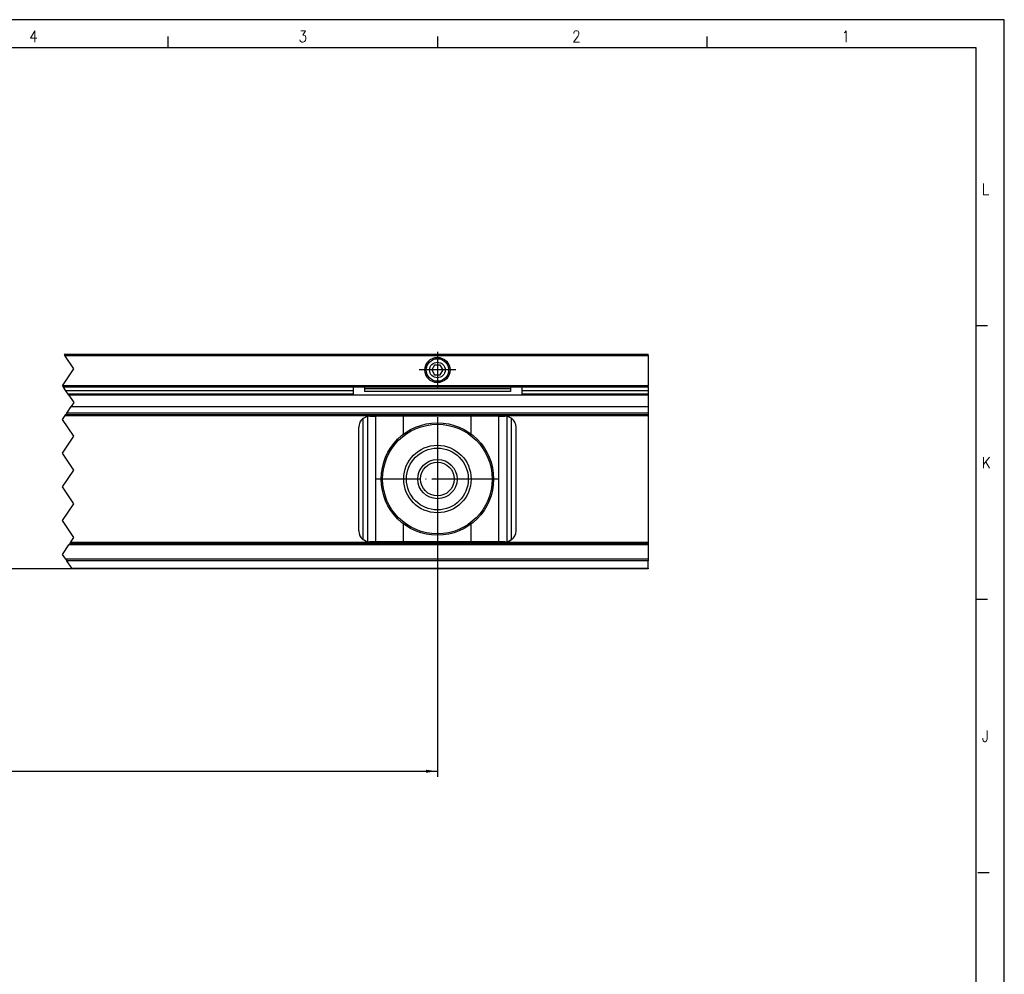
# Model space of a CAD drawing. Header units: inches. Extents: x -381 to 2260, y -418 to 176.
# Tile 21 of 24: x 284 to 459, y 6 to 176. Entities that reach past the tile are written whole.
import ezdxf

# ---------------------------------------------------------------- set-up
doc = ezdxf.new("R2010")
doc.units = ezdxf.units.IN
doc.linetypes.add('DOT_CENTER', pattern=[14, 12, -1, 0, -1])
doc.layers.add('1', color=7, linetype='Continuous')
doc.styles.add('CONVERTER_11', font='txt.shx', dxfattribs={"width": 0.9})
doc.dimstyles.new('ME10_DIM_52', dxfattribs={"dimtxt": 2, "dimasz": 2, "dimexe": 1, "dimexo": 1, "dimgap": 1, "dimtad": 1, "dimdsep": 46, "dimtxsty": 'CONVERTER_11', "dimsah": 1, "dimcen": 0.09, "dimclrd": 2, "dimclre": 2, "dimclrt": 2, "dimadec": 0, "dimazin": 0, "dimtol": 1, "dimtp": 0.5, "dimtm": 0.5, "dimtfac": 0.75, "dimtdec": 1, "dimtix": 1, "dimtmove": 0, "dimatfit": 3, "dimfxl": 1, "dimtolj": 1, "dimtzin": 0, "dimarcsym": 0})
doc.dimstyles.new('ME10_DIM_56', dxfattribs={"dimtxt": 2, "dimasz": 2, "dimexe": 1, "dimexo": 1, "dimgap": 1, "dimtad": 1, "dimdsep": 46, "dimtxsty": 'CONVERTER_11', "dimsah": 1, "dimcen": 0.09, "dimclrd": 2, "dimclre": 2, "dimclrt": 2, "dimadec": 0, "dimazin": 0, "dimtfac": 1, "dimtdec": 4, "dimtix": 1, "dimtmove": 0, "dimatfit": 3, "dimfxl": 1, "dimtolj": 1, "dimtzin": 0, "dimarcsym": 0})

# ---------------------------------------------------------------- blocks, each defined once
blk = doc.blocks.new('Marco_a1', base_point=(38.87, -121.38))
at = {"layer": '1', "color": 2, "linetype": 'Continuous'}
for p, q in [((458.87, 175.62), (-381.13, 175.62)), ((458.87, -418.38), (458.87, 175.62)), ((310.05, 172.62), (310.05, 170.62)), ((357.99, 172.62), (357.99, 170.62)), ((405.93, 172.62), (405.93, 170.62)), ((455.87, 121.15), (453.87, 121.15)), ((455.87, 72.49), (453.87, 72.49)), ((456.18, 23.82), (454.18, 23.82))]:
    blk.add_line(p, q, dxfattribs=at)
at = {"layer": '1', "color": 7, "linetype": 'Continuous'}
for p, q in [((453.87, 170.62), (-361.13, 170.62)), ((453.87, -413.38), (453.87, 170.62))]:
    blk.add_line(p, q, dxfattribs=at)
at = {"layer": '1', "color": 2, "char_height": 2, "attachment_point": 4, "line_spacing_factor": 1.20048, "style": 'CONVERTER_11'}
for s, insert in [('4', (285.36, 172.65)), ('3', (333.29, 172.65)), ('2', (381.96, 172.65)), ('1', (429.9, 172.65)), ('L', (454.87, 145.49)), ('K', (454.87, 96.82)), ('J', (454.87, 48.15))]:
    blk.add_mtext(s, dxfattribs=dict(at, insert=insert))
blk = doc.blocks.new('Top', base_point=(38.87, -121.38))
blk.add_blockref('Marco_a1', (38.87, -121.38))
blk = doc.blocks.new('_dummy_frame', base_point=(-381.13, -418.38))
blk.add_blockref('Top', (38.87, -121.38))
blk = doc.blocks.new('SOPORTE_SV_1340__21', base_point=(-179.5, 77.9))
at = {"color": 2, "linetype": 'DOT_CENTER'}
for p, q in [((291.58, 116.1), (291.71, 115.9)), ((293.31, 113.5), (291.71, 115.9)), ((291.31, 110.5), (293.31, 113.5)), ((291.31, 110.5), (291.44, 110.3)), ((291.49, 110.22), (291.44, 110.3)), ((291.91, 109.6), (291.49, 110.22)), ((292.31, 109), (291.91, 109.6)), ((292.44, 108.8), (292.31, 109)), ((292.44, 108.8), (293.31, 107.5)), ((293.31, 107.5), (292.84, 106.8)), ((291.31, 104.5), (291.78, 105.2)), ((291.78, 105.2), (291.91, 105.4)), ((292.04, 105.6), (291.91, 105.4)), ((292.04, 105.6), (292.84, 106.8)), ((293.31, 101.5), (291.31, 104.5)), ((291.31, 98.5), (293.31, 101.5)), ((293.31, 95.5), (291.31, 98.5)), ((291.31, 92.5), (293.31, 95.5)), ((293.31, 89.5), (291.31, 92.5)), ((291.31, 86.5), (293.31, 89.5)), ((293.31, 83.5), (291.31, 86.5)), ((292.58, 82.4), (292.44, 82.2)), ((292.58, 82.4), (292.71, 82.6)), ((292.71, 82.6), (293.31, 83.5)), ((291.31, 80.5), (292.44, 82.2)), ((291.89, 79.63), (291.31, 80.5)), ((291.89, 79.63), (292.07, 79.35)), ((292.96, 78.02), (292.07, 79.35)), ((292.96, 78.02), (293.04, 77.9))]:
    blk.add_line(p, q, dxfattribs=at)
at = {"color": 7, "linetype": 'Continuous'}
for p, q in [((291.58, 116.1), (395.5, 116.1)), ((291.71, 115.9), (395.5, 115.9)), ((395.5, 115.9), (395.5, 116.1)), ((395.5, 115.9), (395.5, 110.5)), ((357.5, 114.17), (357, 113.3)), ((358.5, 114.17), (357.5, 114.17)), ((359, 113.3), (358.5, 114.17)), ((357, 113.3), (357.5, 112.43)), ((357.5, 112.43), (358.5, 112.43)), ((358.5, 112.43), (359, 113.3)), ((395.5, 110.5), (291.31, 110.5)), ((395.5, 110.3), (395.5, 110.5)), ((291.44, 110.3), (395.5, 110.3)), ((343, 109.6), (291.91, 109.6)), ((343, 109), (292.31, 109)), ((395.5, 108.8), (292.44, 108.8)), ((343, 110.3), (343, 108.8)), ((345, 110.3), (345, 109.97)), ((345, 109.97), (345, 109.5)), ((371, 109.97), (345, 109.97)), ((371, 109.5), (345, 109.5)), ((371, 110.3), (371, 109.97)), ((371, 109.97), (371, 109.5)), ((373, 110.3), (373, 108.8)), ((395.5, 109.6), (373, 109.6)), ((395.5, 109), (373, 109)), ((395.5, 110.3), (395.5, 110.22)), ((395.5, 110.22), (395.5, 109.6)), ((395.5, 109.6), (395.5, 109)), ((395.5, 109), (395.5, 108.8)), ((395.5, 108.8), (395.5, 106.8)), ((291.78, 105.2), (395.5, 105.2)), ((291.91, 105.4), (395.5, 105.4)), ((395.5, 105.6), (292.04, 105.6)), ((292.84, 106.8), (395.5, 106.8)), ((395.5, 106.8), (395.5, 105.6)), ((395.5, 105.6), (395.5, 105.4)), ((395.5, 105.4), (395.5, 105.2)), ((395.5, 105.2), (395.5, 82.6)), ((344.8, 104.7), (344.95, 104.8)), ((344.8, 83.1), (344.8, 104.7)), ((344.95, 104.8), (345.19, 104.93)), ((345.19, 104.93), (345.24, 104.95)), ((345.24, 104.95), (345.26, 104.96)), ((345.26, 104.96), (345.4, 105.01)), ((345.4, 105.01), (345.55, 105.05)), ((345.55, 105.05), (345.6, 105.06)), ((346, 105.1), (345.6, 105.06)), ((345.6, 82.74), (345.6, 105.06)), ((346, 105.1), (347.07, 105.1)), ((351.99, 105.1), (347.07, 105.1)), ((347.07, 82.7), (347.07, 105.1)), ((364.01, 105.1), (351.99, 105.1)), ((351.99, 101.89), (351.99, 105.1)), ((364.01, 101.89), (364.01, 105.1)), ((368.93, 105.1), (364.01, 105.1)), ((368.93, 105.1), (370, 105.1)), ((368.93, 82.7), (368.93, 105.1)), ((370.4, 105.06), (370, 105.1)), ((370.4, 105.06), (370.45, 105.05)), ((370.4, 82.74), (370.4, 105.06)), ((370.45, 105.05), (370.6, 105.01)), ((370.6, 105.01), (370.74, 104.96)), ((370.74, 104.96), (370.76, 104.95)), ((370.76, 104.95), (370.81, 104.93)), ((370.81, 104.93), (371.05, 104.8)), ((371.05, 104.8), (371.2, 104.7)), ((371.2, 83.1), (371.2, 104.7)), ((344, 84.7), (344, 103.1)), ((372, 84.7), (372, 103.1)), ((351.99, 82.7), (351.99, 85.91)), ((364.01, 82.7), (364.01, 85.91)), ((395.5, 82.4), (292.58, 82.4)), ((395.5, 82.6), (292.71, 82.6)), ((344.95, 83), (344.8, 83.1)), ((345.19, 82.87), (344.95, 83)), ((345.24, 82.85), (345.19, 82.87)), ((345.26, 82.84), (345.24, 82.85)), ((345.4, 82.79), (345.26, 82.84)), ((345.55, 82.75), (345.4, 82.79)), ((345.6, 82.74), (345.55, 82.75)), ((345.6, 82.74), (346, 82.7)), ((347.07, 82.7), (346, 82.7)), ((351.99, 82.7), (347.07, 82.7)), ((364.01, 82.7), (351.99, 82.7)), ((368.93, 82.7), (364.01, 82.7)), ((370, 82.7), (368.93, 82.7)), ((370, 82.7), (370.4, 82.74)), ((370.45, 82.75), (370.4, 82.74)), ((370.6, 82.79), (370.45, 82.75)), ((370.74, 82.84), (370.6, 82.79)), ((370.76, 82.85), (370.74, 82.84)), ((370.81, 82.87), (370.76, 82.85)), ((371.05, 83), (370.81, 82.87)), ((371.2, 83.1), (371.05, 83)), ((395.5, 82.6), (395.5, 82.4)), ((395.5, 82.4), (395.5, 82.2)), ((395.5, 82.2), (292.44, 82.2)), ((395.5, 82.2), (395.5, 79.63)), ((395.5, 79.63), (291.89, 79.63)), ((395.5, 79.35), (292.07, 79.35)), ((395.5, 79.63), (395.5, 79.35)), ((395.5, 78.02), (395.5, 79.35)), ((292.96, 78.02), (395.5, 78.02)), ((395.5, 77.9), (293.04, 77.9)), ((395.5, 78.02), (395.5, 77.9))]:
    blk.add_line(p, q, dxfattribs=at)
for centre, radius in [((358, 113.3), 2.25), ((358, 113.3), 2), ((358, 113.3), 1.39), ((358, 93.9), 10), ((358, 93.9), 9.75), ((358, 93.9), 6), ((358, 93.9), 5.5), ((358, 93.9), 3.5), ((358, 93.9), 3)]:
    blk.add_circle(centre, radius, dxfattribs=at)
for centre, start, end in [((346, 103.1), 126.8699, 180), ((370, 103.1), 0, 53.1301), ((346, 84.7), 180, 233.1301), ((370, 84.7), 306.8699, 0)]:
    blk.add_arc(centre, 2, start, end, dxfattribs=at)
at = {"layer": '1', "color": 2, "linetype": 'DOT_CENTER'}
for p, q in [((358, 116.55), (358, 110.05)), ((361.25, 113.3), (354.75, 113.3)), ((358, 104.9), (358, 82.9)), ((369, 93.9), (347, 93.9))]:
    blk.add_line(p, q, dxfattribs=at)
blk = doc.blocks.new('*D113')
at = {"layer": '1', "color": 2, "linetype": 'Continuous'}
for p, q in [((108, 94.9), (108, 40.91)), ((358, 92.9), (358, 40.91)), ((108, 41.91), (358, 41.91))]:
    blk.add_line(p, q, dxfattribs=at)
at = {"layer": '1', "color": 2}
for points in [[(110, 42.18), (110, 41.65), (108, 41.91)], [(356, 41.65), (356, 42.18), (358, 41.91)]]:
    blk.add_solid(points, dxfattribs=at)
at = {"layer": '1', "color": 2, "insert": (206.37, 43.11), "char_height": 2, "attachment_point": 7, "rotation": 0.0001, "line_spacing_factor": 0.60024, "style": 'CONVERTER_11'}
blk.add_mtext('\\C2;\\C2;\\C2;685\\C2;\\H1.5;{\\Fgdt;`}0.5\\C2;[CM/2+15]', dxfattribs=at)
blk = doc.blocks.new('*D117')
at = {"layer": '1', "color": 2, "linetype": 'Continuous'}
for p, q in [((113.12, 93.9), (88.21, 93.9)), ((89.21, 93.9), (89.21, 77.9)), ((394.5, 77.9), (88.21, 77.9))]:
    blk.add_line(p, q, dxfattribs=at)
at = {"layer": '1', "color": 2}
for points in [[(89.48, 91.9), (88.95, 91.9), (89.21, 93.9)], [(88.95, 79.9), (89.48, 79.9), (89.21, 77.9)]]:
    blk.add_solid(points, dxfattribs=at)
at = {"layer": '1', "color": 2, "insert": (88.21, 84.7), "char_height": 2, "attachment_point": 7, "rotation": 90, "line_spacing_factor": 0.60024, "style": 'CONVERTER_11'}
blk.add_mtext('16', dxfattribs=at)
blk = doc.blocks.new('Alzado2', base_point=(-42, 97))
blk.add_blockref('SOPORTE_SV_1340__21', (-179.5, 77.9))
at = {"layer": '1'}
dim = blk.add_linear_dim(base=(108.001, 41.913), p1=(358, 93.9), p2=(108.001, 95.9), dimstyle='ME10_DIM_52', override={"dimpost": '<>[CM/2+15]'}, dxfattribs=at)
dim.commit()
dim.dimension.update_dxf_attribs({"geometry": '*D113', "text_midpoint": (218.166, 44.113), "text_rotation": 0.00014})
dim = blk.add_linear_dim(base=(89.214, 93.9), p1=(395.5, 77.9), p2=(114.122, 93.9), angle=90, dimstyle='ME10_DIM_56', dxfattribs=at)
dim.commit()
dim.dimension.update_dxf_attribs({"geometry": '*D117', "text_midpoint": (87.214, 85.9), "text_rotation": 90})

msp = doc.modelspace()

# ---------------------------------------------------------------- block references
msp.add_blockref('Alzado2', (-42, 97))
at = {"layer": '1'}
msp.add_blockref('_dummy_frame', (-381.13, -418.38), dxfattribs=at)

doc.saveas('drawing.dxf')
